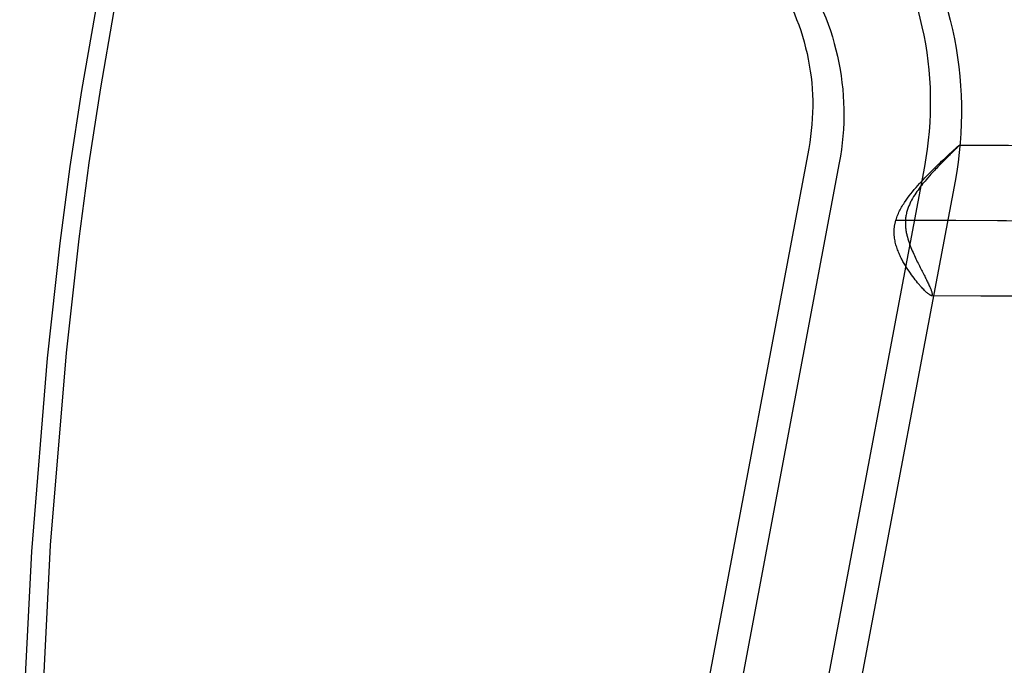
# Model space of a CAD drawing. Extents: x 2585 to 3160, y 2666 to 3200.
# Tile 111 of 256: x 2640 to 2731, y 2933 to 2993. Entities that reach past the tile are written whole.
import ezdxf

# ---------------------------------------------------------------- set-up
doc = ezdxf.new("R2010")
doc.units = 0
doc.layers.add('CAPA_01', color=12, linetype='CONTINUOUS')
doc.layers.add('PP', color=51, linetype='CONTINUOUS')

msp = doc.modelspace()

# ---------------------------------------------------------------- linework, layer by layer
at = {"layer": 'CAPA_01'}
for points in [[(2640.856898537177, 2910.763628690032, 441.2631756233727), (2642.514059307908, 2943.818002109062, 438.7562174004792), (2643.993760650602, 2961.714029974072, 437.4133158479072), (2645.171894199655, 2972.322064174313, 436.6565893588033), (2646.108346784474, 2979.374416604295, 436.1820401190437), (2647.175139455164, 2986.369500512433, 435.7422892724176), (2648.393116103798, 2993.357114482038, 435.3420572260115), (2649.771370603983, 3000.308756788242, 434.991986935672), (2651.3272814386, 3007.241964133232, 434.7011527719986), (2653.076896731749, 3014.162932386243, 434.4804844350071), (2655.028370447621, 3021.051219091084, 434.3427905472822), (2657.18967949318, 3027.939078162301, 434.3098359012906), (2659.240931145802, 3033.942743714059, 434.393476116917), (2660.198740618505, 3036.494507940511, 434.4614933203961), (2661.560978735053, 3039.868589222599, 434.5842202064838), (2662.282791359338, 3041.543610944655, 434.6599644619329), (2663.033046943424, 3043.20663304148, 434.745422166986), (2663.813408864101, 3044.855693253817, 434.8406388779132), (2664.626488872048, 3046.490765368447, 434.9457042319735), (2665.475244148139, 3048.111676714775, 435.0607270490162), (2666.362280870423, 3049.717559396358, 435.1858287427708), (2667.285873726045, 3051.300171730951, 435.3204523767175)], [(2639.639959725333, 2921.314205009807, 431.8171505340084), (2640.777457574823, 2943.247731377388, 430.1575794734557), (2642.222746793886, 2961.229004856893, 428.8163783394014), (2643.397674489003, 2971.916734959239, 428.0563485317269), (2644.341952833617, 2979.036101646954, 427.5775066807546), (2645.425916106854, 2986.109579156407, 427.1318289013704), (2646.671634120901, 2993.187987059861, 426.7241185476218), (2648.089192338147, 3000.243142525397, 426.3653119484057), (2649.696983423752, 3007.292944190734, 426.0649011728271), (2651.51191330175, 3014.34355277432, 425.8343935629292), (2653.5425418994, 3021.375346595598, 425.6874480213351), (2655.79657597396, 3028.437629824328, 425.6476341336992), (2657.938823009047, 3034.623509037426, 425.729575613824), (2658.93809829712, 3037.261993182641, 425.798677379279), (2660.35772296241, 3040.759684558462, 425.924946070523), (2661.889397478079, 3044.230567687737, 426.0924625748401), (2662.700097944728, 3045.949377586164, 426.1920130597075), (2663.543928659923, 3047.65647631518, 426.302292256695), (2664.423808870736, 3049.351954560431, 426.4235315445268), (2665.342272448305, 3051.034976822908, 426.5559205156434)]]:
    msp.add_polyline3d(points, dxfattribs=at)
at = {"layer": 'PP'}
for p, q in [((2712.994986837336, 2980.729196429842, 411.5720244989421), (2666.842817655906, 2735.701696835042, 430.9985570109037)), ((2715.844323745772, 2979.379351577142, 400.9819521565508), (2669.692154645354, 2734.351852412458, 420.4084846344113)), ((2723.752779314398, 2979.038055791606, 414.5393629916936), (2677.600610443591, 2734.010557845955, 433.9658953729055)), ((2726.602116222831, 2977.688210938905, 403.9492906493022), (2680.449947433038, 2732.660713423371, 423.3758229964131))]:
    msp.add_line(p, q, dxfattribs=at)
at = {"layer": 'PP', "extrusion": (-0.207311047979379, 0.9750983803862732, -0.07877358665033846)}
msp.add_lwpolyline([(-3286.203967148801, 598.1392071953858), (-3286.354824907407, 598.048010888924), (-3286.504901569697, 597.9527068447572), (-3286.654043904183, 597.8532686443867), (-3286.802094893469, 597.7496762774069), (-3286.94889403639, 597.6419164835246), (-3287.094277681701, 597.5299830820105), (-3287.238079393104, 597.4138772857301), (-3287.380130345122, 597.2936079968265), (-3287.520259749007, 597.1691920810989), (-3287.658295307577, 597.0406546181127), (-3287.794063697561, 596.9080291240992), (-3287.927391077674, 596.7713577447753), (-3288.058103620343, 596.6306914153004), (-3288.186028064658, 596.4860899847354), (-3288.310992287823, 596.3376223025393), (-3288.43282589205, 596.1853662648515), (-3288.551360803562, 596.0294088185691), (-3288.666431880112, 595.8698459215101), (-3288.777877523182, 595.7067824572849), (-3288.885540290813, 595.5403321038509), (-3288.989267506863, 595.3706171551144), (-3289.088911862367, 595.1977682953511), (-3289.184332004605, 595.0219243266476), (-3289.275393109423, 594.8432318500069), (-3289.361967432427, 594.6618449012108), (-3289.443934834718, 594.4779245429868), (-3289.521183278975, 594.2916384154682), (-3289.593609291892, 594.1031602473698), (-3289.661118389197, 593.9126693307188), (-3289.723625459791, 593.7203499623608), (-3289.78105510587, 593.5263908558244), (-3289.833341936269, 593.3309845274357), (-3289.880430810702, 593.1343266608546), (-3289.922277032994, 592.9366154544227), (-3289.958846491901, 592.7380509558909), (-3289.990115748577, 592.5388343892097), (-3290.016072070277, 592.3391674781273), (-3290.036713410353, 592.139251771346), (-3290.052048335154, 591.9392879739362), (-3290.062095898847, 591.7394752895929), (-3290.06688546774, 591.5400107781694), (-3290.066456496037, 591.3410887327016), (-3290.060858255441, 591.1429000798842), (-3290.050149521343, 590.9456318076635), (-3290.034398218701, 590.7494664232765), (-3290.013681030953, 590.5545814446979), (-3289.988082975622, 590.3611489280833), (-3289.957696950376, 590.1693350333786), (-3289.92262325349, 589.9792996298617), (-3289.882969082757, 589.7911959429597), (-3289.838848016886, 589.6051702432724), (-3289.790379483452, 589.4213615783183), (-3289.73768821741, 589.239901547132), (-3289.680903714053, 589.0609141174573), (-3289.620159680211, 588.8845154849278), (-3289.555593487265, 588.7108139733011), (-3289.487345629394, 588.5399099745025), (-3289.415559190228, 588.3718959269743), (-3289.340379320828, 588.2068563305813), (-3289.261952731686, 588.0448677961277), (-3289.18042720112, 587.8859991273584), (-3289.095951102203, 587.7303114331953), (-3289.008672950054, 587.577858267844), (-3288.91874097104, 587.4286857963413), (-3288.825437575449, 587.2815012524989), (-3288.727925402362, 587.1350824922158), (-3288.626177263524, 586.9895791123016), (-3288.520172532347, 586.845144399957), (-3288.409897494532, 586.7019350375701), (-3288.295345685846, 586.5601107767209), (-3288.176518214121, 586.4198340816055), (-3288.053424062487, 586.2812697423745), (-3287.926080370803, 586.1445844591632), (-3287.794512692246, 586.0099463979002), (-3287.658755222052, 585.8775247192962), (-3287.518850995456, 585.7474890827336), (-3287.374852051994, 585.6200091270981), (-3287.226819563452, 585.4952539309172), (-3287.074823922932, 585.3733914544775), (-3286.918944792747, 585.2545879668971), (-3286.759271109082, 585.1390074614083), (-3286.595901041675, 585.0268110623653), (-3286.428941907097, 584.9181564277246), (-3286.258510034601, 584.8131971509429), (-3286.084730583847, 584.7120821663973), (-3285.907737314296, 584.6149551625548), (-3285.727672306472, 584.5219540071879), (-3285.544685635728, 584.4332101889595), (-3285.358934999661, 584.348848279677), (-3285.170585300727, 584.2689854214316), (-3284.97980818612, 584.193730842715), (-3284.786781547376, 584.1231854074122), (-3284.591688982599, 584.0574412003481), (-3284.394719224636, 583.9965811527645), (-3284.196065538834, 583.9406787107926), (-3283.995925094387, 583.8897975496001), (-3283.794498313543, 583.8439913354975), (-3283.59198820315, 583.803303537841), (-3283.388599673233, 583.7677672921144), (-3283.184538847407, 583.7374053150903), (-3282.980012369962, 583.7122298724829), (-3282.775226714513, 583.692242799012), (-3282.570387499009, 583.6774355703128), (-3282.36569881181, 583.6677894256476), (-3282.161362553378, 583.6632755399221), (-3281.957577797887, 583.6638552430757), (-3281.754540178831, 583.6694802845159), (-3281.552441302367, 583.6800931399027), (-3281.351468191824, 583.6956273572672), (-3281.151802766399, 583.7160079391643), (-3280.953621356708, 583.7411517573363), (-3280.757094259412, 583.7709679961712), (-3280.562385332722, 583.8053586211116), (-3280.369651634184, 583.8442188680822), (-3280.179043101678, 583.8874377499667), (-3279.990702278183, 583.934898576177), (-3279.804764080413, 583.986479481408), (-3279.621355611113, 584.0420539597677), (-3279.440596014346, 584.1014914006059), (-3279.262596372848, 584.1646576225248), (-3279.087459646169, 584.2314154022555), (-3278.915280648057, 584.3016249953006), (-3278.74614606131, 584.3751446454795), (-3278.580134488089, 584.451831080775), (-3278.417316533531, 584.5315399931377), (-3278.257754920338, 584.6141265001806), (-3278.101504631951, 584.6994455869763), (-3277.948613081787, 584.7873525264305), (-3277.79775532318, 584.8785488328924), (-3277.64767866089, 584.9738528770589), (-3277.498536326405, 585.0732910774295), (-3277.350485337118, 585.1768834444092), (-3277.203686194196, 585.2846432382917), (-3277.058302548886, 585.3965766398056), (-3276.914500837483, 585.5126824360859), (-3276.772449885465, 585.6329517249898), (-3276.63232048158, 585.7573676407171), (-3276.494284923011, 585.8859051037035), (-3276.358516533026, 586.0185305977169), (-3276.225189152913, 586.1552019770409), (-3276.094476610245, 586.2958683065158), (-3275.96655216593, 586.4404697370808), (-3275.841587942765, 586.5889374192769), (-3275.719754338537, 586.7411934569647), (-3275.601219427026, 586.8971509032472), (-3275.486148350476, 587.0567138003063), (-3275.374702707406, 587.2197772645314), (-3275.267039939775, 587.3862276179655), (-3275.163312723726, 587.5559425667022), (-3275.063668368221, 587.7287914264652), (-3274.968248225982, 587.9046353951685), (-3274.877187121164, 588.0833278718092), (-3274.79061279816, 588.2647148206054), (-3274.708645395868, 588.4486351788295), (-3274.631396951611, 588.6349213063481), (-3274.558970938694, 588.8233994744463), (-3274.491461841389, 589.0138903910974), (-3274.428954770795, 589.2062097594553), (-3274.371525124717, 589.4001688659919), (-3274.319238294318, 589.5955751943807), (-3274.272149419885, 589.7922330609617), (-3274.230303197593, 589.9899442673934), (-3274.193733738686, 590.1885087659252), (-3274.162464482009, 590.3877253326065), (-3274.13650816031, 590.587392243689), (-3274.115866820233, 590.7873079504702), (-3274.100531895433, 590.9872717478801), (-3274.090484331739, 591.1870844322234), (-3274.085694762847, 591.3865489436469), (-3274.086123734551, 591.5854709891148), (-3274.091721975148, 591.7836596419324), (-3274.102430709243, 591.980927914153), (-3274.118182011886, 592.1770932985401), (-3274.138899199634, 592.3719782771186), (-3274.164497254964, 592.565410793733), (-3274.19488328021, 592.7572246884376), (-3274.229956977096, 592.9472600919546), (-3274.269611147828, 593.1353637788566), (-3274.313732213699, 593.3213894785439), (-3274.362200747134, 593.5051981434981), (-3274.414892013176, 593.6866581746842), (-3274.471676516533, 593.8656456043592), (-3274.532420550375, 594.0420442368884), (-3274.596986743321, 594.2157457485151), (-3274.665234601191, 594.3866497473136), (-3274.737021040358, 594.554663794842), (-3274.812200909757, 594.7197033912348), (-3274.890627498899, 594.8816919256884), (-3274.972153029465, 595.0405605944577), (-3275.056629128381, 595.1962482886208), (-3275.143907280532, 595.3487014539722), (-3275.233839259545, 595.497873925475), (-3275.327142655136, 595.6450584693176), (-3275.424654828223, 595.7914772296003), (-3275.526402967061, 595.9369806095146), (-3275.632407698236, 596.0814153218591), (-3275.742682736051, 596.224624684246), (-3275.857234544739, 596.3664489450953), (-3275.976062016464, 596.5067256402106), (-3276.099156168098, 596.6452899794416), (-3276.226499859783, 596.7819752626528), (-3276.35806753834, 596.9166133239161), (-3276.493825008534, 597.04903500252), (-3276.63372923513, 597.1790706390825), (-3276.77772817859, 597.3065505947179), (-3276.925760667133, 597.4313057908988), (-3277.077756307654, 597.5531682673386), (-3277.233635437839, 597.671971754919), (-3277.393309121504, 597.7875522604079), (-3277.556679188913, 597.899748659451), (-3277.723638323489, 598.0084032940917), (-3277.894070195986, 598.1133625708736), (-3278.067849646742, 598.2144775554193), (-3278.244842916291, 598.3116045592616), (-3278.424907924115, 598.4046057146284), (-3278.607894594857, 598.4933495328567), (-3278.793645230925, 598.5777114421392), (-3278.981994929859, 598.6575743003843), (-3279.172772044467, 598.7328288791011), (-3279.365798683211, 598.8033743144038), (-3279.560891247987, 598.869118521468), (-3279.75786100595, 598.9299785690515), (-3279.956514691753, 598.9858810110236), (-3280.156655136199, 599.0367621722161), (-3280.358081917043, 599.0825683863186), (-3280.560592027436, 599.1232561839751), (-3280.763980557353, 599.1587924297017), (-3280.968041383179, 599.1891544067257), (-3281.172567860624, 599.2143298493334), (-3281.377353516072, 599.2343169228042), (-3281.582192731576, 599.2491241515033), (-3281.786881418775, 599.2587702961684), (-3281.991217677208, 599.263284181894), (-3282.1950024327, 599.2627044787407), (-3282.398040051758, 599.2570794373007), (-3282.600138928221, 599.2464665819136), (-3282.801112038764, 599.2309323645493), (-3283.000777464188, 599.210551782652), (-3283.198958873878, 599.18540796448), (-3283.395485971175, 599.1555917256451), (-3283.590194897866, 599.1212011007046), (-3283.782928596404, 599.0823408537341), (-3283.973537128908, 599.0391219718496), (-3284.161877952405, 598.9916611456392), (-3284.347816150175, 598.9400802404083), (-3284.531224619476, 598.8845057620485), (-3284.711984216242, 598.8250683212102), (-3284.889983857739, 598.7619020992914), (-3285.065120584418, 598.6951443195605), (-3285.237299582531, 598.6249347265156), (-3285.406434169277, 598.5514150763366), (-3285.572445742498, 598.474728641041), (-3285.735263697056, 598.3950197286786), (-3285.894825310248, 598.3124332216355), (-3286.051075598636, 598.2271141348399)], close=True, dxfattribs=at)
at = {"layer": 'PP', "extrusion": (-0.01415911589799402, 0.9967134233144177, -0.0797613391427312)}
msp.add_lwpolyline([(-2766.43781187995, 647.7224560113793), (-2766.59023605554, 647.6336130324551), (-2766.741942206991, 647.5406506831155), (-2766.89277736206, 647.4435401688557), (-2767.042584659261, 647.3422590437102), (-2767.191203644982, 647.2367915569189), (-2767.338470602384, 647.1271289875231), (-2767.484218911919, 647.0132699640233), (-2767.628279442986, 646.8952207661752), (-2767.770480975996, 646.7729956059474), (-2767.910650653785, 646.6466168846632), (-2768.048614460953, 646.5161154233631), (-2768.184197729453, 646.381530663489), (-2768.317225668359, 646.2429108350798), (-2768.447523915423, 646.1003130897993), (-2768.574919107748, 645.9538035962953), (-2768.699239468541, 645.8034575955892), (-2768.82031540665, 645.649359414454), (-2768.937980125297, 645.4916024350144), (-2769.052070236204, 645.3302890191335), (-2769.162426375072, 645.1655303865), (-2769.268893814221, 644.9974464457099), (-2769.371323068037, 644.8261655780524), (-2769.469570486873, 644.6518243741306), (-2769.563498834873, 644.4745673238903), (-2769.652977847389, 644.2945464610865), (-2769.737884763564, 644.1119209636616), (-2769.818104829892, 643.9268567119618), (-2769.893531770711, 643.7395258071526), (-2769.964068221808, 643.5501060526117), (-2770.029626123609, 643.358780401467), (-2770.090127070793, 643.1657363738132), (-2770.145502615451, 642.9711654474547), (-2770.195694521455, 642.7752624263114), (-2770.24065496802, 642.5782247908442), (-2770.280346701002, 642.3802520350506), (-2770.314743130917, 642.1815449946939), (-2770.343828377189, 641.9823051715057), (-2770.367597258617, 641.7827340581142), (-2770.386055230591, 641.5830324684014), (-2770.399218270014, 641.3833998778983), (-2770.407112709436, 641.1840337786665), (-2770.409775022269, 640.9851290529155), (-2770.407251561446, 640.7868773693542), (-2770.399598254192, 640.5894666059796), (-2770.386880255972, 640.3930803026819), (-2770.369171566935, 640.1978971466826), (-2770.346554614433, 640.0040904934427), (-2770.319119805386, 639.8118279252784), (-2770.286965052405, 639.6212708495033), (-2770.250195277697, 639.4325741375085), (-2770.208921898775, 639.2458858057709), (-2770.163262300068, 639.061346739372), (-2770.113339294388, 638.8790904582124), (-2770.059280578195, 638.6992429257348), (-2770.001218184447, 638.5219223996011), (-2769.939287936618, 638.3472393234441), (-2769.873628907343, 638.1752962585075), (-2769.804382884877, 638.0061878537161), (-2769.73169385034, 637.8400008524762), (-2769.655707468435, 637.6768141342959), (-2769.576570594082, 637.516698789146), (-2769.494430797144, 637.3597182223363), (-2769.409435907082, 637.2059282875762), (-2769.321733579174, 637.0553774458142), (-2769.230625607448, 636.9067619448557), (-2769.135292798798, 636.7588467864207), (-2769.035705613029, 636.6117811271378), (-2768.931841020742, 636.4657179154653), (-2768.823682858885, 636.3208136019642), (-2768.711222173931, 636.1772278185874), (-2768.594457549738, 636.0351230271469), (-2768.473395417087, 635.894664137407), (-2768.348050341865, 635.756018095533), (-2768.218445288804, 635.6193534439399), (-2768.084611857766, 635.4848398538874), (-2767.946590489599, 635.352647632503), (-2767.804430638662, 635.2229472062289), (-2767.658190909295, 635.0959085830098), (-2767.507939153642, 634.971700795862), (-2767.3537525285, 634.850491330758), (-2767.195717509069, 634.7324455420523), (-2767.033929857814, 634.6177260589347), (-2766.868494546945, 634.5064921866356), (-2766.699525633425, 634.3988993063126), (-2766.527146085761, 634.2950982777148), (-2766.351487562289, 634.1952348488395), (-2766.172690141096, 634.0994490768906), (-2765.990902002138, 634.0078747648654), (-2765.806279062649, 633.9206389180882), (-2765.61898456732, 633.8378612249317), (-2765.429188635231, 633.7596535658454), (-2765.237067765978, 633.6861195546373), (-2765.042804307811, 633.6173541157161), (-2764.846585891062, 633.5534431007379), (-2764.64860483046, 633.4944629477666), (-2764.449057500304, 633.4404803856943), (-2764.248143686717, 633.3915521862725), (-2764.046065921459, 633.3477249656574), (-2763.843028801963, 633.3090350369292), (-2763.639238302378, 633.2755083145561), (-2763.434901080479, 633.2471602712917), (-2763.230223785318, 633.2239959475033), (-2763.025412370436, 633.2060100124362), (-2762.820671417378, 633.1931868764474), (-2762.616203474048, 633.1855008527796), (-2762.412208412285, 633.1829163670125), (-2762.208882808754, 633.1853882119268), (-2762.00641935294, 633.192861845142), (-2761.805006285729, 633.2052737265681), (-2761.604826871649, 633.2225516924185), (-2761.406058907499, 633.2446153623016), (-2761.20887426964, 633.2713765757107), (-2761.013438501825, 633.3027398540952), (-2760.819910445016, 633.3386028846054), (-2760.628441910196, 633.3788570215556), (-2760.439177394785, 633.4233878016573), (-2760.252253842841, 633.472075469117), (-2760.067800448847, 633.5247955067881), (-2759.885938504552, 633.5814191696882), (-2759.706781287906, 633.6418140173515), (-2759.530433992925, 633.7058444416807), (-2759.356993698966, 633.7733721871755), (-2759.186549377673, 633.8442568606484), (-2759.019181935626, 633.9183564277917), (-2758.854964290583, 633.9955276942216), (-2758.693961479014, 634.0756267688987), (-2758.536230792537, 634.1585095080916), (-2758.381821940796, 634.2440319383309), (-2758.229397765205, 634.332874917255), (-2758.077691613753, 634.4258372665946), (-2757.926856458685, 634.5229477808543), (-2757.777049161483, 634.624228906), (-2757.628430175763, 634.7296963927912), (-2757.481163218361, 634.8393589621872), (-2757.335414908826, 634.953217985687), (-2757.191354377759, 635.0712671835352), (-2757.049152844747, 635.1934923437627), (-2756.908983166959, 635.319871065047), (-2756.771019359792, 635.4503725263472), (-2756.635436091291, 635.5849572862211), (-2756.502408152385, 635.7235771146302), (-2756.372109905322, 635.8661748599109), (-2756.244714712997, 636.0126843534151), (-2756.120394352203, 636.1630303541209), (-2755.999318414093, 636.3171285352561), (-2755.881653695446, 636.4748855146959), (-2755.76756358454, 636.6361989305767), (-2755.65720744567, 636.8009575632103), (-2755.550740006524, 636.9690415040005), (-2755.448310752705, 637.1403223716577), (-2755.350063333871, 637.3146635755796), (-2755.25613498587, 637.4919206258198), (-2755.166655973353, 637.6719414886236), (-2755.081749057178, 637.8545669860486), (-2755.00152899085, 638.0396312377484), (-2754.92610205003, 638.2269621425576), (-2754.855565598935, 638.4163818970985), (-2754.790007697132, 638.6077075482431), (-2754.729506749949, 638.800751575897), (-2754.67413120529, 638.9953225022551), (-2754.623939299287, 639.1912255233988), (-2754.578978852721, 639.3882631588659), (-2754.53928711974, 639.5862359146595), (-2754.504890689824, 639.7849429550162), (-2754.475805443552, 639.9841827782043), (-2754.452036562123, 640.1837538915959), (-2754.433578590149, 640.3834554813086), (-2754.420415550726, 640.5830880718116), (-2754.412521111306, 640.7824541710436), (-2754.409858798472, 640.9813588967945), (-2754.412382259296, 641.179610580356), (-2754.42003556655, 641.3770213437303), (-2754.43275356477, 641.573407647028), (-2754.450462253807, 641.7685908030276), (-2754.473079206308, 641.9623974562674), (-2754.500514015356, 642.1546600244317), (-2754.532668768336, 642.345217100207), (-2754.569438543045, 642.5339138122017), (-2754.610711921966, 642.720602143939), (-2754.656371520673, 642.9051412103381), (-2754.706294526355, 643.087397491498), (-2754.760353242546, 643.2672450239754), (-2754.818415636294, 643.444565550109), (-2754.880345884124, 643.6192486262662), (-2754.946004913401, 643.7911916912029), (-2755.015250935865, 643.9603000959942), (-2755.087939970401, 644.126487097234), (-2755.163926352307, 644.2896738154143), (-2755.243063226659, 644.4497891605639), (-2755.325203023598, 644.606769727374), (-2755.41019791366, 644.7605596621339), (-2755.497900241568, 644.9111105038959), (-2755.589008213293, 645.0597260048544), (-2755.684341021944, 645.2076411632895), (-2755.783928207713, 645.3547068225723), (-2755.8877928, 645.5007700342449), (-2755.995950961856, 645.645674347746), (-2756.10841164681, 645.7892601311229), (-2756.225176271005, 645.9313649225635), (-2756.346238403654, 646.0718238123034), (-2756.471583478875, 646.2104698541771), (-2756.601188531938, 646.3471345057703), (-2756.735021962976, 646.4816480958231), (-2756.873043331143, 646.613840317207), (-2757.015203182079, 646.7435407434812), (-2757.161442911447, 646.8705793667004), (-2757.311694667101, 646.9947871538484), (-2757.465881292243, 647.1159966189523), (-2757.623916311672, 647.2340424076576), (-2757.785703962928, 647.3487618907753), (-2757.951139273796, 647.4599957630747), (-2758.120108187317, 647.5675886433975), (-2758.292487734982, 647.6713896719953), (-2758.468146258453, 647.7712531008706), (-2758.646943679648, 647.8670388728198), (-2758.828731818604, 647.9586131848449), (-2759.013354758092, 648.0458490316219), (-2759.200649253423, 648.1286267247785), (-2759.390445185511, 648.2068343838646), (-2759.582566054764, 648.2803683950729), (-2759.776829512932, 648.3491338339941), (-2759.97304792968, 648.4130448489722), (-2760.171028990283, 648.4720250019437), (-2760.370576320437, 648.5260075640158), (-2760.571490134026, 648.5749357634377), (-2760.773567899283, 648.6187629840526), (-2760.976605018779, 648.6574529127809), (-2761.180395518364, 648.690979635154), (-2761.384732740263, 648.7193276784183), (-2761.589410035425, 648.7424920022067), (-2761.794221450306, 648.7604779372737), (-2761.998962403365, 648.7733010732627), (-2762.203430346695, 648.7809870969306), (-2762.407425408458, 648.7835715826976), (-2762.61075101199, 648.7810997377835), (-2762.813214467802, 648.7736261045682), (-2763.014627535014, 648.7612142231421), (-2763.214806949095, 648.7439362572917), (-2763.413574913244, 648.7218725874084), (-2763.610759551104, 648.6951113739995), (-2763.806195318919, 648.6637480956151), (-2763.999723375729, 648.6278850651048), (-2764.191191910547, 648.5876309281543), (-2764.380456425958, 648.5431001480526), (-2764.567379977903, 648.4944124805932), (-2764.751833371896, 648.4416924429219), (-2764.933695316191, 648.3850687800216), (-2765.112852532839, 648.3246739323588), (-2765.289199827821, 648.2606435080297), (-2765.462640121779, 648.1931157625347), (-2765.633084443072, 648.1222310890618), (-2765.800451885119, 648.0481315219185), (-2765.964669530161, 647.9709602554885), (-2766.12567234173, 647.8908611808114), (-2766.283403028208, 647.8079784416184)], close=True, dxfattribs=at)
at = {"layer": 'PP', "extrusion": (0.1757320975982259, 0.9813585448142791, -0.0778051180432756)}
msp.add_lwpolyline([(-2156.001187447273, 678.792683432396), (-2156.154816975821, 678.7061542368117), (-2156.307791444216, 678.6154952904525), (-2156.459958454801, 678.5206754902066), (-2156.611161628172, 678.4216700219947), (-2156.761240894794, 678.31846071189), (-2156.910032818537, 678.2110363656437), (-2157.057370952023, 678.0993930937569), (-2157.203086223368, 677.9835346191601), (-2157.347007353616, 677.8634725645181), (-2157.488961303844, 677.7392267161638), (-2157.628773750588, 677.6108252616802), (-2157.766269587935, 677.4783049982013), (-2157.901273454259, 677.3417115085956), (-2158.033610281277, 677.2010993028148), (-2158.163105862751, 677.056531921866), (-2158.289587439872, 676.9080820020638), (-2158.412884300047, 676.7558312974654), (-2158.532828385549, 676.5998706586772), (-2158.649254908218, 676.4402999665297), (-2158.762002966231, 676.27722801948), (-2158.870916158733, 676.1107723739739), (-2158.975843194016, 675.9410591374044), (-2159.07663848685, 675.7682227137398), (-2159.173162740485, 675.5924055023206), (-2159.265283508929, 675.4137575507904), (-2159.352875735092, 675.2324361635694), (-2159.435822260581, 675.0486054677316), (-2159.514014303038, 674.8624359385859), (-2159.587351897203, 674.6741038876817), (-2159.655744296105, 674.4837909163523), (-2159.719110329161, 674.2916833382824), (-2159.777378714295, 674.097971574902), (-2159.830488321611, 673.9028495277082), (-2159.878388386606, 673.7065139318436), (-2159.921038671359, 673.5091636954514), (-2159.958409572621, 673.3109992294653), (-2159.99048217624, 673.1122217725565), (-2160.01724825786, 672.9130327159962), (-2160.03871023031, 672.7136329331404), (-2160.054881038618, 672.5142221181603), (-2160.065784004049, 672.3149981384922), (-2160.071452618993, 672.1161564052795), (-2160.07193029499, 671.917889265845), (-2160.06727006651, 671.7203854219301), (-2160.057534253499, 671.5238293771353), (-2160.042794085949, 671.328400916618), (-2160.02312929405, 671.1342746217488), (-2159.998627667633, 670.9416194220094), (-2159.969384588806, 670.750598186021), (-2159.935502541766, 670.561367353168), (-2159.897090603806, 670.3740766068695), (-2159.854263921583, 670.1888685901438), (-2159.807143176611, 670.0058786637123), (-2159.755854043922, 669.8252347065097), (-2159.70052664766, 669.6470569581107), (-2159.64129501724, 669.4714579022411), (-2159.578296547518, 669.2985421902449), (-2159.511671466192, 669.1284066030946), (-2159.441562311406, 668.961140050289), (-2159.368113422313, 668.7968236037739), (-2159.291470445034, 668.635530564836), (-2159.211779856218, 668.4773265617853), (-2159.129188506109, 668.3222696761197), (-2159.043843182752, 668.1704105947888), (-2158.955066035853, 668.0204351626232), (-2158.862057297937, 667.8710961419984), (-2158.764785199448, 667.7225422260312), (-2158.663224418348, 667.5749259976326), (-2158.557356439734, 667.4284036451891), (-2158.447169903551, 667.2831346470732), (-2158.332660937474, 667.1392814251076), (-2158.213833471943, 666.9970089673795), (-2158.090699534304, 666.8564844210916), (-2157.963279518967, 666.7178766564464), (-2157.831602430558, 666.5813558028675), (-2157.695706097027, 666.447092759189), (-2157.555637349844, 666.3152586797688), (-2157.411452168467, 666.186024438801), (-2157.263215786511, 666.0595600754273), (-2157.111002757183, 665.9360342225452), (-2156.95489697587, 665.8156135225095), (-2156.794991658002, 665.6984620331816), (-2156.631389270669, 665.5847406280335), (-2156.464201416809, 665.4746063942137), (-2156.293548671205, 665.3682120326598), (-2156.119560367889, 665.265705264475), (-2155.942374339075, 665.1672282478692), (-2155.762136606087, 665.0729170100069), (-2155.579001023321, 664.9829008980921), (-2155.393128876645, 664.8973020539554), (-2155.204688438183, 664.8162349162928), (-2155.013854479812, 664.7398057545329), (-2154.820807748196, 664.6681122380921), (-2154.625734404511, 664.6012430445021), (-2154.428825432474, 664.539277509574), (-2154.230276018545, 664.4822853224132), (-2154.030284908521, 664.4303262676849), (-2153.829053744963, 664.3834500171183), (-2153.626786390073, 664.3416959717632), (-2153.423688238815, 664.3050931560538), (-2153.219965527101, 664.2736601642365), (-2153.015824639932, 664.247405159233), (-2152.811471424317, 664.2263259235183), (-2152.607110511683, 664.210409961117), (-2152.402944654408, 664.19963464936), (-2152.199174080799, 664.1939674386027), (-2151.995995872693, 664.1933660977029), (-2151.793603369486, 664.197779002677), (-2151.592185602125, 664.2071454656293), (-2151.391926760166, 664.2213961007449), (-2151.193005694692, 664.2404532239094), (-2150.995595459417, 664.2642312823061), (-2150.799862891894, 664.2926373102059), (-2150.605968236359, 664.3255714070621), (-2150.414064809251, 664.3629272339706), (-2150.224298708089, 664.4045925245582), (-2150.036808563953, 664.4504496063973), (-2149.851725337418, 664.5003759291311), (-2149.669172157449, 664.5542445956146), (-2149.489264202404, 664.6119248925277), (-2149.312108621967, 664.6732828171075), (-2149.137804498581, 664.7381815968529), (-2148.96644284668, 664.8064821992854), (-2148.798106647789, 664.8780438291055), (-2148.632870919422, 664.952724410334), (-2148.470802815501, 665.0303810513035), (-2148.311961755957, 665.1108704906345), (-2148.156399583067, 665.1940495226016), (-2148.002770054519, 665.2805787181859), (-2147.849795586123, 665.3712376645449), (-2147.69762857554, 665.4660574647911), (-2147.546425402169, 665.5650629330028), (-2147.396346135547, 665.6682722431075), (-2147.247554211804, 665.7756965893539), (-2147.100216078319, 665.8873398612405), (-2146.954500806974, 666.0031983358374), (-2146.810579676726, 666.1232603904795), (-2146.668625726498, 666.2475062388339), (-2146.528813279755, 666.3759076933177), (-2146.391317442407, 666.5084279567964), (-2146.256313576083, 666.645021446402), (-2146.123976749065, 666.7856336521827), (-2145.994481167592, 666.9302010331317), (-2145.867999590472, 667.0786509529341), (-2145.744702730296, 667.2309016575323), (-2145.624758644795, 667.3868622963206), (-2145.508332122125, 667.5464329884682), (-2145.395584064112, 667.7095049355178), (-2145.286670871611, 667.8759605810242), (-2145.181743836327, 668.0456738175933), (-2145.080948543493, 668.218510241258), (-2144.984424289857, 668.3943274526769), (-2144.892303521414, 668.5729754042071), (-2144.804711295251, 668.754296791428), (-2144.721764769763, 668.938127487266), (-2144.643572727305, 669.1242970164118), (-2144.57023513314, 669.312629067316), (-2144.501842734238, 669.5029420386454), (-2144.438476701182, 669.6950496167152), (-2144.380208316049, 669.8887613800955), (-2144.327098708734, 670.0838834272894), (-2144.279198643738, 670.2802190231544), (-2144.236548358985, 670.4775692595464), (-2144.199177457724, 670.6757337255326), (-2144.167104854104, 670.8745111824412), (-2144.140338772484, 671.0737002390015), (-2144.118876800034, 671.2731000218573), (-2144.102705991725, 671.4725108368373), (-2144.091803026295, 671.6717348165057), (-2144.08613441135, 671.8705765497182), (-2144.085656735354, 672.068843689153), (-2144.090316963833, 672.2663475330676), (-2144.100052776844, 672.4629035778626), (-2144.114792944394, 672.6583320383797), (-2144.134457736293, 672.8524583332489), (-2144.158959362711, 673.0451135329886), (-2144.188202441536, 673.2361347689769), (-2144.222084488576, 673.4253656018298), (-2144.260496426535, 673.6126563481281), (-2144.303323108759, 673.7978643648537), (-2144.350443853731, 673.9808542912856), (-2144.401732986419, 674.161498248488), (-2144.45706038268, 674.3396759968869), (-2144.516292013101, 674.5152750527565), (-2144.579290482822, 674.6881907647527), (-2144.645915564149, 674.8583263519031), (-2144.716024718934, 675.0255929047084), (-2144.789473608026, 675.1899093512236), (-2144.866116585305, 675.3512023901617), (-2144.945807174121, 675.5094063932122), (-2145.028398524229, 675.6644632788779), (-2145.113743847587, 675.8163223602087), (-2145.202520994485, 675.9662977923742), (-2145.295529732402, 676.115636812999), (-2145.392801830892, 676.2641907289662), (-2145.494362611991, 676.4118069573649), (-2145.600230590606, 676.5583293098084), (-2145.710417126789, 676.7035983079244), (-2145.824926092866, 676.8474515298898), (-2145.943753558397, 676.9897239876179), (-2146.066887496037, 677.1302485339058), (-2146.194307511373, 677.2688562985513), (-2146.325984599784, 677.4053771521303), (-2146.461880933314, 677.5396401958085), (-2146.601949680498, 677.6714742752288), (-2146.746134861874, 677.8007085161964), (-2146.89437124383, 677.9271728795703), (-2147.04658427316, 678.0506987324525), (-2147.202690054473, 678.1711194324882), (-2147.362595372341, 678.2882709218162), (-2147.526197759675, 678.4019923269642), (-2147.693385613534, 678.5121265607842), (-2147.86403835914, 678.6185209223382), (-2148.038026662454, 678.7210276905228), (-2148.215212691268, 678.8195047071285), (-2148.395450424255, 678.9138159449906), (-2148.578586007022, 679.0038320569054), (-2148.764458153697, 679.0894309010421), (-2148.952898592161, 679.170498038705), (-2149.143732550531, 679.246927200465), (-2149.336779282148, 679.3186207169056), (-2149.531852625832, 679.3854899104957), (-2149.728761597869, 679.4474554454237), (-2149.927311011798, 679.5044476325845), (-2150.127302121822, 679.5564066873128), (-2150.328533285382, 679.6032829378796), (-2150.530800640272, 679.6450369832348), (-2150.733898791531, 679.6816397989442), (-2150.937621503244, 679.7130727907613), (-2151.141762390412, 679.7393277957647), (-2151.346115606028, 679.7604070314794), (-2151.55047651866, 679.7763229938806), (-2151.754642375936, 679.787098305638), (-2151.958412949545, 679.7927655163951), (-2152.161591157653, 679.7933668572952), (-2152.363983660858, 679.7889539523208), (-2152.56540142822, 679.7795874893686), (-2152.765660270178, 679.7653368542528), (-2152.964581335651, 679.7462797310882), (-2153.161991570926, 679.7225016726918), (-2153.357724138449, 679.6940956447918), (-2153.551618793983, 679.6611615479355), (-2153.743522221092, 679.6238057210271), (-2153.933288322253, 679.5821404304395), (-2154.120778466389, 679.5362833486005), (-2154.305861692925, 679.4863570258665), (-2154.488414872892, 679.4324883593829), (-2154.668322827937, 679.37480806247), (-2154.845478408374, 679.31345013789), (-2155.01978253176, 679.2485513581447), (-2155.191144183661, 679.1802507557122), (-2155.359480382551, 679.1086891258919), (-2155.524716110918, 679.0340085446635), (-2155.686784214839, 678.956351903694), (-2155.845625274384, 678.8758624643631)], close=True, dxfattribs=at)
at = {"layer": 'PP'}
msp.add_polyline3d([(2721.99262049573, 2974.077023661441, 414.8544729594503), (2721.987207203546, 2973.986048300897, 414.8543995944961), (2721.983889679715, 2973.895229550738, 414.8529499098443), (2721.982624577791, 2973.804551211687, 414.8501294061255), (2721.983368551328, 2973.713997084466, 414.84594358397), (2721.98607825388, 2973.623550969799, 414.8403979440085), (2721.990710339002, 2973.533196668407, 414.8334979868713), (2721.997221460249, 2973.442917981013, 414.8252492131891), (2722.005568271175, 2973.352698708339, 414.8156571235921), (2722.015640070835, 2973.263055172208, 414.8047908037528), (2722.02737777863, 2973.173835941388, 414.7926510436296), (2722.04070977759, 2973.085053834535, 414.7792581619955), (2722.055564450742, 2972.996721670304, 414.7646324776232), (2722.071870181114, 2972.90885226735, 414.7487943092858), (2722.089555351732, 2972.821458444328, 414.7317639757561), (2722.108548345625, 2972.734553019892, 414.713561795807), (2722.128777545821, 2972.648148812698, 414.6942080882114), (2722.149977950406, 2972.562983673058, 414.6738947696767), (2722.172275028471, 2972.47822175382, 414.6524501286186), (2722.219923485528, 2972.309999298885, 414.6062593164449), (2722.271251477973, 2972.143664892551, 414.5558205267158), (2722.325787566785, 2971.979401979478, 414.5013186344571), (2722.383060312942, 2971.817394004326, 414.4429385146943), (2722.442598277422, 2971.657824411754, 414.3808650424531), (2722.503930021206, 2971.500876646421, 414.3152830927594), (2722.566584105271, 2971.346734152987, 414.2463775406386), (2722.630212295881, 2971.19542764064, 414.1742995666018), (2722.694932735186, 2971.046120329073, 414.0987763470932), (2722.760471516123, 2970.898908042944, 414.0199171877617), (2722.826554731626, 2970.753886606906, 413.9378313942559), (2722.893033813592, 2970.610910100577, 413.8524846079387), (2722.959753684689, 2970.46994300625, 413.7638914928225), (2723.026522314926, 2970.33104775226, 413.6721191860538), (2723.093147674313, 2970.194286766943, 413.5772348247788), (2723.159469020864, 2970.05965362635, 413.4792580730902), (2723.22540284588, 2969.92706390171, 413.3781352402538), (2723.290819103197, 2969.796572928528, 413.2739015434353), (2723.355587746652, 2969.668236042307, 413.1665921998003), (2723.419578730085, 2969.542108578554, 413.0562424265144), (2723.482662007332, 2969.418245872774, 412.9428874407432), (2723.544707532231, 2969.296703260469, 412.8265624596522), (2723.605585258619, 2969.177536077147, 412.7073027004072), (2723.66560215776, 2969.059931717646, 412.5842195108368), (2723.724208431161, 2968.944819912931, 412.4581932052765), (2723.781312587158, 2968.832277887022, 412.32926032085), (2723.836823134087, 2968.722382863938, 412.1974573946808), (2723.890648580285, 2968.6152120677, 412.0628209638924), (2723.942697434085, 2968.510842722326, 411.925387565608), (2723.992878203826, 2968.409352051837, 411.7851937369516), (2724.041099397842, 2968.310817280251, 411.6422760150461), (2724.087269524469, 2968.21531563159, 411.4966709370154), (2724.131297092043, 2968.122924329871, 411.3484150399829), (2724.1730906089, 2968.033720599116, 411.1975448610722), (2724.212558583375, 2967.947781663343, 411.0440969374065), (2724.249609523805, 2967.865184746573, 410.8881078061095), (2724.284151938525, 2967.786007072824, 410.7296140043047), (2724.316094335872, 2967.710325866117, 410.5686520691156), (2724.34534522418, 2967.638218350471, 410.4052585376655), (2724.371963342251, 2967.569385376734, 410.2384982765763), (2724.395580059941, 2967.504687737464, 410.0702334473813), (2724.416166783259, 2967.444167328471, 409.9005397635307), (2724.433694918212, 2967.387866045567, 409.7294929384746), (2724.448135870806, 2967.335825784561, 409.5571686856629), (2724.459461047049, 2967.288088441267, 409.3836427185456), (2724.467641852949, 2967.244695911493, 409.2089907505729), (2724.472649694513, 2967.205690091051, 409.0332884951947), (2724.474455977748, 2967.171112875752, 408.8566116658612), (2724.473032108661, 2967.141006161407, 408.6790359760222), (2724.46834949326, 2967.115411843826, 408.5006371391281), (2724.460379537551, 2967.094371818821, 408.3214908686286), (2724.449093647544, 2967.077927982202, 408.1416728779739), (2724.434463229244, 2967.06612222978, 407.961258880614), (2724.416459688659, 2967.058996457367, 407.7803245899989), (2724.395054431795, 2967.056592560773, 407.5989457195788), (2724.381741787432, 2967.057305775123, 407.4984498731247), (2724.367446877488, 2967.059471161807, 407.3983343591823), (2724.335958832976, 2967.068119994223, 407.1992855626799), (2724.300687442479, 2967.082462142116, 407.0018817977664), (2724.26172985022, 2967.102420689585, 406.8062055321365), (2724.219183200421, 2967.127918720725, 406.612339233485), (2724.173144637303, 2967.158879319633, 406.4203653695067), (2724.123711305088, 2967.195225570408, 406.2303664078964), (2724.070980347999, 2967.236880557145, 406.0424248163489), (2724.015048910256, 2967.283767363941, 405.8566230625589), (2723.956014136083, 2967.335809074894, 405.6730436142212), (2723.8939731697, 2967.392928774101, 405.4917689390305), (2723.829023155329, 2967.455049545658, 405.3128815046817), (2723.761261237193, 2967.522094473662, 405.1364637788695), (2723.690784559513, 2967.59398664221, 404.9625982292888), (2723.617690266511, 2967.670649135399, 404.7913673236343), (2723.542075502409, 2967.752005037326, 404.6228535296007), (2723.492535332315, 2967.806372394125, 404.5167191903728), (2723.442155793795, 2967.862506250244, 404.4119356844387), (2723.390974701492, 2967.920380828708, 404.308512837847), (2723.339029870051, 2967.97997035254, 404.2064604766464), (2723.286359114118, 2968.041249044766, 404.1057884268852), (2723.233000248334, 2968.10419112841, 404.0065065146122), (2723.1243694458, 2968.234962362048, 403.8121524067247), (2723.015402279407, 2968.369630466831, 403.6267246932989), (2722.904564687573, 2968.510222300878, 403.4468756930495), (2722.79218652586, 2968.656567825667, 403.2726573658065), (2722.678597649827, 2968.80849700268, 403.1041216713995), (2722.563347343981, 2968.966848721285, 402.9403273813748), (2722.44729383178, 2969.130874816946, 402.7820756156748), (2722.330960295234, 2969.300424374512, 402.6294612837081), (2722.214869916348, 2969.475346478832, 402.482579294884), (2722.099545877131, 2969.655490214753, 402.3415245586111), (2721.985511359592, 2969.840704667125, 402.2063919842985), (2721.873289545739, 2970.030838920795, 402.0772764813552), (2721.76340361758, 2970.225742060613, 401.9542729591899), (2721.653603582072, 2970.430881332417, 401.83429721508), (2721.600043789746, 2970.535509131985, 401.7766281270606), (2721.5475409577, 2970.641460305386, 401.720545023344), (2721.496485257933, 2970.748134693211, 401.6663572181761), (2721.446651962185, 2970.856226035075, 401.6137037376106), (2721.398192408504, 2970.965686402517, 401.5626216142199), (2721.35125793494, 2971.076467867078, 401.5131478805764), (2721.305842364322, 2971.188918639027, 401.4651574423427), (2721.262172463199, 2971.302885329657, 401.4187428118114), (2721.220439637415, 2971.418314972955, 401.3739410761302), (2721.180835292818, 2971.535154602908, 401.3307893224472), (2721.143550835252, 2971.653351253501, 401.2893246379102), (2721.108777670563, 2971.772851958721, 401.249584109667), (2721.076707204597, 2971.893603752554, 401.2116048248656), (2721.047530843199, 2972.015553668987, 401.1754238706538), (2721.02120097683, 2972.139878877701, 401.1407361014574), (2720.998228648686, 2972.265292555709, 401.1079380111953), (2720.978799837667, 2972.391781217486, 401.0770439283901), (2720.963100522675, 2972.51933137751, 401.0480681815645), (2720.951325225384, 2972.647807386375, 401.0210490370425), (2720.946970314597, 2972.712238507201, 401.0083067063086), (2720.943657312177, 2972.776804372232, 400.9960740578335), (2720.941401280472, 2972.841509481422, 400.9843497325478), (2720.940217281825, 2972.906358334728, 400.973132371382), (2720.940120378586, 2972.971355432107, 400.9624206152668), (2720.941125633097, 2973.036505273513, 400.9522131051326), (2720.943248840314, 2973.1018453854, 400.9425047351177), (2720.946493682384, 2973.167183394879, 400.9333244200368), (2720.950865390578, 2973.232527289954, 400.9246686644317), (2720.956369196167, 2973.297885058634, 400.916533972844), (2720.962963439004, 2973.362840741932, 400.908964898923), (2720.970668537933, 2973.427701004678, 400.9019183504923), (2720.97948220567, 2973.492474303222, 400.8953898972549), (2720.98940215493, 2973.557169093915, 400.8893751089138), (2721.000415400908, 2973.621735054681, 400.8838746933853), (2721.012504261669, 2973.686121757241, 400.8788888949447), (2721.025659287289, 2973.750336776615, 400.8744126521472), (2721.039871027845, 2973.814387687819, 400.8704409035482), (2721.055198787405, 2973.878560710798, 400.8669548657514), (2721.071546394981, 2973.942484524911, 400.8639736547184), (2721.107237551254, 2974.069606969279, 400.8595038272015), (2721.146068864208, 2974.193529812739, 400.8570169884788), (2721.188395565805, 2974.316241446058, 400.8563831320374), (2721.234047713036, 2974.437753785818, 400.8575599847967), (2721.282855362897, 2974.558078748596, 400.8605052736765), (2721.33457049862, 2974.677056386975, 400.8651718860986), (2721.389029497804, 2974.794745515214, 400.8715216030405), (2721.446036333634, 2974.91112296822, 400.8795139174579), (2721.505394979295, 2975.0261655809, 400.8891083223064), (2721.566752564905, 2975.139570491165, 400.900238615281), (2721.630234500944, 2975.251902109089, 400.9129223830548), (2721.695664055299, 2975.363117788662, 400.9271249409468), (2721.762864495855, 2975.473174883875, 400.9428116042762), (2721.831659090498, 2975.582030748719, 400.9599476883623), (2721.901871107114, 2975.689642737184, 400.9784985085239), (2722.045840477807, 2975.900964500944, 401.0197056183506), (2722.193030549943, 2976.106411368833, 401.0660604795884), (2722.34462372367, 2976.308911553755, 401.1180386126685), (2722.499864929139, 2976.508281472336, 401.1755140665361), (2722.657999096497, 2976.704337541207, 401.2383608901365), (2722.818271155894, 2976.896896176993, 401.3064531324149), (2722.979926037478, 2977.085773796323, 401.3796648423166), (2723.1422086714, 2977.270786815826, 401.4578700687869), (2723.304363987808, 2977.451751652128, 401.540942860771), (2723.46711611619, 2977.629983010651, 401.6294652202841), (2723.630349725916, 2977.805620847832, 401.723541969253), (2723.793689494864, 2977.978530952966, 401.8231968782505), (2723.956760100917, 2978.148579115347, 401.9284537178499), (2724.119186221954, 2978.31563112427, 402.0393362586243), (2724.280592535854, 2978.479552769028, 402.1558682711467), (2724.4406037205, 2978.640209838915, 402.2780735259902), (2724.598844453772, 2978.797468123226, 402.405975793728), (2724.755502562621, 2978.951700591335, 402.5400639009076), (2724.910302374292, 2979.102749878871, 402.6804601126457), (2725.062853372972, 2979.250358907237, 402.8272039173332), (2725.212765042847, 2979.394270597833, 402.9803348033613), (2725.359646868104, 2979.534227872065, 403.1398922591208), (2725.503108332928, 2979.669973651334, 403.3059157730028), (2725.642758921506, 2979.801250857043, 403.4784448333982), (2725.711033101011, 2979.865133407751, 403.5671612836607), (2725.778208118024, 2979.927802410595, 403.657518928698), (2725.844938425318, 2979.989877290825, 403.7505224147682), (2725.91043694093, 2980.050631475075, 403.8452013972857), (2725.974648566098, 2980.110022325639, 403.941549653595), (2726.037518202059, 2980.168007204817, 404.03956096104), (2726.09899075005, 2980.224543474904, 404.1392290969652), (2726.159011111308, 2980.279588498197, 404.2405478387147), (2726.217524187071, 2980.333099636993, 404.3435109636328), (2726.274474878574, 2980.385034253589, 404.4481122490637), (2726.329808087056, 2980.435349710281, 404.5543454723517), (2726.383468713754, 2980.484003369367, 404.6622044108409), (2726.435401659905, 2980.530952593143, 404.7716828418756), (2726.485551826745, 2980.576154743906, 404.8827745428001), (2726.533864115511, 2980.619567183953, 404.9954732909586), (2726.580283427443, 2980.66114727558, 405.1097728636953), (2726.624754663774, 2980.700852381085, 405.2256670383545), (2726.667222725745, 2980.738639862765, 405.3431495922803), (2726.707839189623, 2980.774650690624, 405.4628518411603), (2726.746124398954, 2980.808462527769, 405.5835254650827), (2726.782057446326, 2980.840059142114, 405.705144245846), (2726.815617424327, 2980.869424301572, 405.8276819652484), (2726.846783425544, 2980.896541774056, 405.9511124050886), (2726.875534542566, 2980.921395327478, 406.0754093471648), (2726.901849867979, 2980.943968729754, 406.2005465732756), (2726.92570849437, 2980.964245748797, 406.3264978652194), (2726.947089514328, 2980.982210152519, 406.4532370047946), (2726.965972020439, 2980.997845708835, 406.5807377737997), (2726.982335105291, 2981.011136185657, 406.708973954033), (2726.996157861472, 2981.022065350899, 406.8379193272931), (2727.007419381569, 2981.030616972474, 406.9675476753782), (2727.016098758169, 2981.036774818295, 407.0978327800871), (2727.022175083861, 2981.040522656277, 407.2287484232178), (2727.025627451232, 2981.041844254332, 407.3602683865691), (2727.026484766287, 2981.041220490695, 407.460477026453), (2727.025821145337, 2981.039203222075, 407.560349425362), (2727.023656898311, 2981.035808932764, 407.6598745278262), (2727.020012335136, 2981.031054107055, 407.7590412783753), (2727.01490776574, 2981.024955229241, 407.8578386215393), (2727.008363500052, 2981.017528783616, 407.9562555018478), (2727.000399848, 2981.008791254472, 408.0542808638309), (2726.991037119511, 2980.998759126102, 408.1519036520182), (2726.980295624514, 2980.9874488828, 408.2491128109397), (2726.968195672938, 2980.974877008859, 408.3458972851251), (2726.954757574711, 2980.961059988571, 408.4422460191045), (2726.94000163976, 2980.94601430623, 408.5381479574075), (2726.923948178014, 2980.929756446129, 408.633592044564), (2726.906617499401, 2980.912302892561, 408.7285672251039), (2726.888029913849, 2980.893670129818, 408.823062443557), (2726.868205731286, 2980.873874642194, 408.917066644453), (2726.847165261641, 2980.852932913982, 409.010568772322), (2726.824928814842, 2980.830861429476, 409.1035577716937), (2726.776949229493, 2980.783395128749, 409.2879521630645), (2726.724429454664, 2980.73160761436, 409.4701613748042), (2726.667531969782, 2980.675630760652, 409.6500969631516), (2726.60641925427, 2980.61559644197, 409.8276704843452), (2726.541253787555, 2980.551636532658, 410.0027934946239), (2726.472198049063, 2980.483882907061, 410.1753775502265), (2726.399414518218, 2980.412467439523, 410.3453342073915), (2726.324343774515, 2980.338776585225, 410.5098897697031), (2726.246083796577, 2980.261879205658, 410.6716098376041), (2726.164796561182, 2980.181878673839, 410.8304730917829), (2726.080644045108, 2980.098878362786, 410.9864582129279), (2725.993788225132, 2980.012981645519, 411.1395438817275), (2725.904391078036, 2979.924291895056, 411.2897087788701), (2725.812614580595, 2979.832912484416, 411.4369315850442), (2725.718620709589, 2979.738946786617, 411.581190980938), (2725.622571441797, 2979.642498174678, 411.72246564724), (2725.524628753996, 2979.543670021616, 411.8607342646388), (2725.424954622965, 2979.442565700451, 411.9959755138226), (2725.323711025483, 2979.339288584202, 412.1281680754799), (2725.221059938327, 2979.233942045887, 412.2572906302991), (2725.117163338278, 2979.126629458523, 412.3833218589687), (2725.012183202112, 2979.01745419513, 412.5062404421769), (2724.906281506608, 2978.906519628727, 412.6260250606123), (2724.799694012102, 2978.793992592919, 412.7425869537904), (2724.692051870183, 2978.679361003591, 412.8565060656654), (2724.583524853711, 2978.562671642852, 412.9677470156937), (2724.474282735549, 2978.443971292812, 413.0762744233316), (2724.36449528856, 2978.323306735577, 413.1820529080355), (2724.254332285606, 2978.200724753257, 413.2850470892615), (2724.033558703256, 2977.9499956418, 413.4825410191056), (2723.923350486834, 2977.822017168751, 413.5769024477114), (2723.812857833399, 2977.691539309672, 413.668850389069), (2723.702400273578, 2977.558635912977, 413.7582606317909), (2723.592297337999, 2977.423380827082, 413.8450089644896), (2723.482868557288, 2977.285847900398, 413.928971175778), (2723.374433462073, 2977.14611098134, 414.0100230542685), (2723.267311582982, 2977.004243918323, 414.0880403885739), (2723.161822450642, 2976.86032055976, 414.1628989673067), (2723.056920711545, 2976.712425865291, 414.2354096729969), (2722.953296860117, 2976.560789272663, 414.3052253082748), (2722.851608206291, 2976.405560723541, 414.3720716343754), (2722.752512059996, 2976.246890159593, 414.4356744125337), (2722.656665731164, 2976.084927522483, 414.4957594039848), (2722.564726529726, 2975.919822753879, 414.5520523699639), (2722.520427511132, 2975.836138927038, 414.5786911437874), (2722.477351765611, 2975.751725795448, 414.6042790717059), (2722.435581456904, 2975.666602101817, 414.6287818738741), (2722.395198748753, 2975.580786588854, 414.6521652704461), (2722.355734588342, 2975.493034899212, 414.6747182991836), (2722.317764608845, 2975.404346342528, 414.6961307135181), (2722.281380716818, 2975.314722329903, 414.7163650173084), (2722.246674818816, 2975.224164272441, 414.7353837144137), (2722.213735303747, 2975.132664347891, 414.753151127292), (2722.182682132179, 2975.040316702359, 414.7696117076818), (2722.153591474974, 2974.947105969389, 414.7847324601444), (2722.126539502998, 2974.853016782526, 414.7984803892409), (2722.101527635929, 2974.757726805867, 414.810863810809), (2722.07883092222, 2974.662020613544, 414.8217459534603), (2722.058473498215, 2974.565862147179, 414.8311082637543), (2722.040479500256, 2974.469215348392, 414.8389321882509), (2722.024873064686, 2974.372044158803, 414.8451991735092), (2722.011678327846, 2974.274312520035, 414.8498906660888), (2722.00091942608, 2974.175984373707, 414.8529881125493)], close=True, dxfattribs=at)
at = {"layer": 'PP', "extrusion": (0.003634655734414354, -0.07971496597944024, -0.9968110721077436)}
msp.add_arc((2825.06168209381, -2817.126028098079, -630.1171799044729), 35.26898221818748, 326.8880824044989, 13.18450637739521, dxfattribs=at)
at = {"layer": 'PP', "extrusion": (0.003634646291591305, -0.07971492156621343, -0.9968110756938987)}
msp.add_arc((2824.933510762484, -2817.13233961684, -640.7913353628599), 32.540060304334, 326.8880884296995, 13.1845124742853, dxfattribs=at)
at = {"layer": 'PP', "extrusion": (0.003634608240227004, -0.07971474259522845, -0.9968110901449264)}
msp.add_arc((2824.578163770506, -2817.150173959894, -627.3326848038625), 24.80576226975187, 326.888050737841, 13.1844739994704, dxfattribs=at)
at = {"layer": 'PP', "extrusion": (0.003634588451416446, -0.07971464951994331, -0.9968110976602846)}
msp.add_arc((2824.449701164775, -2817.156805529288, -638.0067244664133), 22.07684035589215, 326.8880557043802, 13.18447898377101, dxfattribs=at)
at = {"layer": 'PP', "extrusion": (-6.161143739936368e-10, -0.9979676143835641, 0.06372315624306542)}
msp.add_arc((2872.449742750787, 2233.215642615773, -2949.02493733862), 1643.169719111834, 264.9225550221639, 275.077625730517, dxfattribs=at)
at = {"layer": 'PP', "extrusion": (-6.161136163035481e-10, -0.9979676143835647, 0.06372315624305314)}
msp.add_arc((2872.449732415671, 2235.275229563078, -2942.481119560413), 1652.657525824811, 264.7457644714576, 275.2543858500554, dxfattribs=at)
at = {"layer": 'PP', "extrusion": (-5.681743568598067e-10, -0.9979676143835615, 0.06372315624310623)}
msp.add_arc((2872.449728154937, 2231.188594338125, -2941.596717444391), 1634.598853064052, 264.7187184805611, 275.2814953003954, dxfattribs=at)
at = {"layer": 'PP', "extrusion": (-6.161177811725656e-10, -0.9979676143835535, 0.06372315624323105)}
msp.add_arc((2872.449737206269, 2233.421348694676, -2935.052899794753), 1644.259827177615, 264.8338982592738, 275.1662809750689, dxfattribs=at)

doc.saveas('drawing.dxf')
